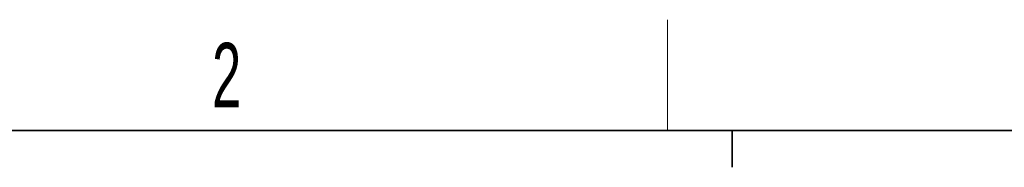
# Paper-space layout 'Blatt2' of a CAD drawing. Header units: millimetres. Extents: x 5 to 418, y 2 to 292.
# Tile 54 of 67: x 86.38 to 139.76, y 280.5 to 288.5. Entities that reach past the tile are written whole.
import ezdxf

# ---------------------------------------------------------------- set-up
doc = ezdxf.new("R2010")
doc.units = ezdxf.units.MM
doc.layers.add('SLD-0', color=7, linetype='Continuous')
doc.styles.add('SLDTEXTSTYLE1', font='TXT', dxfattribs={"width": 0.605})

psp = doc.layouts.new('Blatt2')

# ---------------------------------------------------------------- linework, layer by layer
at = {"layer": 'SLD-0', "lineweight": 18}
psp.add_line((121.5, 282.5), (121.5, 288.5), dxfattribs=at)
at = {"layer": 'SLD-0', "lineweight": 35}
psp.add_line((408, 282.5), (26, 282.5), dxfattribs=at)
at = {"layer": 'SLD-0'}
for p, q in [((125, 280.5), (125, 282.5)), ((125, 282.5), (125, 280.5))]:
    psp.add_line(p, q, dxfattribs=at)

# ---------------------------------------------------------------- texts
at = {"layer": 'SLD-0', "insert": (97.603, 287.243), "char_height": 3.5, "attachment_point": 2, "style": 'SLDTEXTSTYLE1'}
psp.add_mtext('2', dxfattribs=at)

doc.saveas('drawing.dxf')
